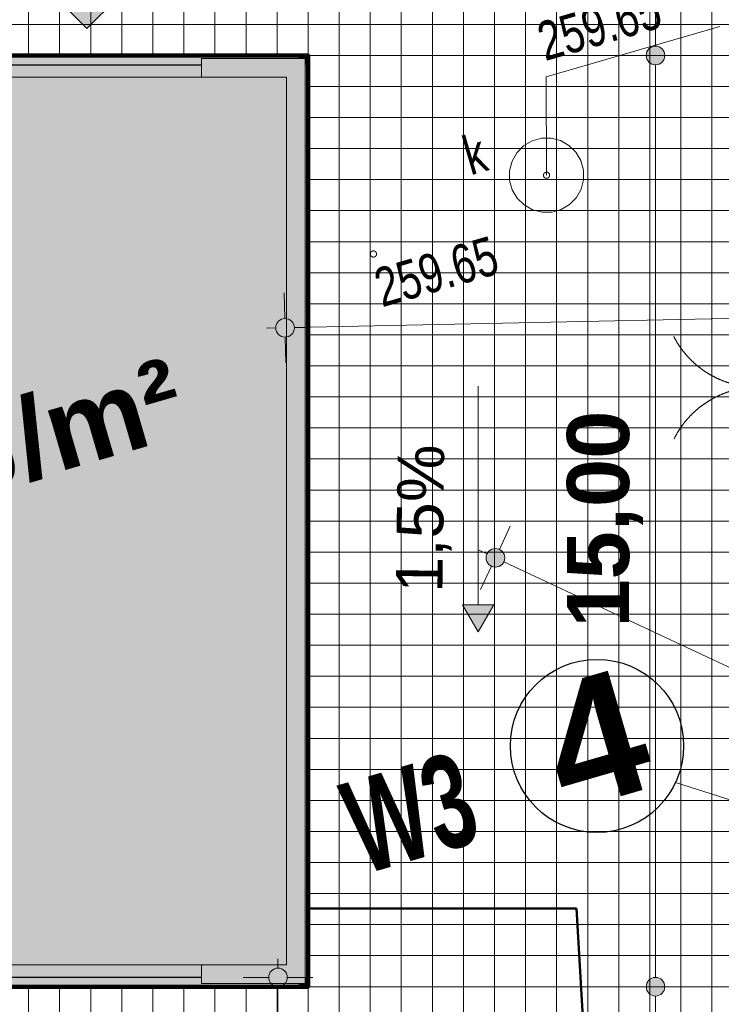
# Model space of a CAD drawing. Header units: millimetres. Extents: x -105537 to 923666, y -162842 to 175608.
# Tile 18 of 41: x 31858 to 43150, y -283 to 15576. Entities that reach past the tile are written whole.
import ezdxf
from ezdxf.xclip import XClip

# ---------------------------------------------------------------- set-up
doc = ezdxf.new("R2010")
doc.units = ezdxf.units.MM
doc.header["$MEASUREMENT"] = 0
doc.header["$XCLIPFRAME"] = 0
doc.linetypes.add('Przerywana', pattern=[2400, 1200, -1200])
doc.linetypes.add('Wipeout_Contour', pattern=[1000, 0, -1000])
for name, color, linetype in [('A__!REF_RYSUNKI', 7, 'Continuous'), ('Nowe_02-PZT-OBIEKTY', 7, 'Continuous'), ('Nowe_199-Z Wymiary i opisy', 7, 'Continuous'), ('Nowe_A__SCIANY', 7, 'Continuous'), ('Nowe_A__STROPY', 7, 'Continuous'), ('Nowe_A_WYM_SYTUACJA', 7, 'Continuous')]:
    doc.layers.add(name, color=color, linetype=linetype)
for name, color, linetype, lineweight in [('A__!REF_RYSUNKI_Nr_pióra__1', 7, 'Continuous', 13), ('A_INSTAL_ELEKTRYCZNE_Nr_pióra__7', 7, 'Continuous', 13), ('Nowe_01-PZT-WYPEŁNIENIA_Nr_pióra__18', 9, 'Continuous', 13), ('Nowe_01-PZT-WYPEŁNIENIA_Nr_pióra__208', 7, 'Continuous', 100), ('Nowe_02-PZT-OBIEKTY_Nr_pióra__1', 7, 'Continuous', 13), ('Nowe_199-Z Wymiary i opisy_Nr_pióra__1', 7, 'Continuous', 13), ('Nowe_A__SCIANY_Nr_pióra__27', 7, 'Continuous', 25), ('Nowe_A__SCIANY_Nr_pióra__87', 7, 'Continuous', 13), ('Nowe_A__STROPY_Nr_pióra__89', 7, 'Continuous', 13), ('Nowe_A_TER_UZBROJENIE_Nr_pióra__222', 5, 'Continuous', 50), ('Nowe_A_TER_UZBROJENIE_Nr_pióra__7', 7, 'Continuous', 13), ('Nowe_A_WYM_SYTUACJA_Nr_pióra__1', 7, 'Continuous', 13), ('Nowe_A_WYM_SYTUACJA_Nr_pióra__45', 7, 'Continuous', 15), ('Nowe_A_WYM_SYTUACJA_Nr_pióra__85', 7, 'Continuous', 13), ('Wadowice Wałowa mdcp500_2_GES_Rzedna_Nr_pióra__34', 34, 'Continuous', 18), ('Wadowice Wałowa mdcp500_2_GES_UrzadzeniaSiecKanalizacyjna_Nr_pióra__34', 34, 'Continuous', 18), ('Wadowice Wałowa mdcp500_2_OT_Ogrodzenia_Nr_pióra__7', 7, 'Continuous', 18), ('Wadowice Wałowa mdcp500_2_OT_Rzedna_Nr_pióra__7', 7, 'Continuous', 18), ('Wadowice Wałowa mdcp500_3_0_Nr_pióra__1', 7, 'Continuous', 13)]:
    doc.layers.add(name, color=color, linetype=linetype, lineweight=lineweight)
for name, color, linetype, lineweight, true_color in [('Nowe_01-PZT-WYPEŁNIENIA_Nr_pióra__242', 7, 'Continuous', 13, 0xa7a7a7), ('Nowe_01-PZT-WYPEŁNIENIA_Nr_pióra__249', 7, 'Continuous', 13, 0x595959), ('Nowe_02-PZT-OBIEKTY_Nr_pióra__17', 7, 'Continuous', 30, 0xde1212), ('Nowe_03-PZT-LINIE RÓŻNE_Nr_pióra__244', 7, 'Continuous', 13, 0x4e4e4e), ('Nowe_199-Z Wymiary i opisy_Nr_pióra__17', 7, 'Continuous', 30, 0xde1212), ('Nowe_199-Z Wymiary i opisy_Nr_pióra__58', 7, 'Continuous', 20, 0xdf0000), ('Nowe_A__SCIANY_Nr_pióra__174', 7, 'Continuous', 5, 0x6a6a6a)]:
    doc.layers.add(name, color=color, linetype=linetype, lineweight=lineweight, true_color=true_color)
doc.styles.add('STYL_AUTOMATYCZNY_1', font='arial.ttf', dxfattribs={"width": 0.65})
doc.styles.add('STYL_AUTOMATYCZNY_2', font='arial.ttf')
doc.styles.add('STYL_AUTOMATYCZNY_4', font='arial.ttf')
doc.styles.add('STYL_AUTOMATYCZNY_5', font='arial.ttf')
doc.styles.add('STYL_AUTOMATYCZNY_6', font='arial.ttf', dxfattribs={"width": 0.75})
doc.dimstyles.new('STYL_AUTOMATYCZNY__1', dxfattribs={"dimtxt": 1000, "dimasz": 570, "dimexe": 0.18, "dimexo": 0.0625, "dimgap": 0, "dimtad": 1, "dimlfac": 0.001, "dimzin": 0, "dimdsep": 46, "dimtxsty": 'STYL_AUTOMATYCZNY_5', "dimblk": 'ARROWHEAD_11', "dimblk1": 'ARROWHEAD_11', "dimblk2": 'ARROWHEAD_11', "dimcen": 0.09, "dimse1": 1, "dimse2": 1, "dimclrd": 7, "dimclre": 7, "dimclrt": 7, "dimadec": 0, "dimazin": 0, "dimtfac": 1, "dimtdec": 4, "dimtmove": 0, "dimatfit": 3, "dimfxl": 1, "dimtolj": 1, "dimtzin": 0, "dimarcsym": 0})
doc.dimstyles.new('STYL_AUTOMATYCZNY__2', dxfattribs={"dimtxt": 1000, "dimasz": 570, "dimexe": 0.18, "dimexo": 0.0625, "dimgap": 0, "dimtad": 1, "dimtih": 1, "dimtoh": 1, "dimlfac": 0.001, "dimzin": 0, "dimdsep": 46, "dimtxsty": 'STYL_AUTOMATYCZNY_5', "dimblk": 'ARROWHEAD_11', "dimblk1": 'ARROWHEAD_11', "dimblk2": 'ARROWHEAD_11', "dimcen": 0.09, "dimse1": 1, "dimse2": 1, "dimclrd": 7, "dimclre": 7, "dimclrt": 7, "dimadec": 0, "dimazin": 0, "dimtfac": 1, "dimtdec": 4, "dimtmove": 0, "dimatfit": 3, "dimfxl": 1, "dimtolj": 1, "dimtzin": 0, "dimarcsym": 0})
picture_1 = doc.add_image_def('image1.tif', size_in_pixel=(6904, 2168))

# ---------------------------------------------------------------- blocks, each defined once
blk = doc.blocks.new('Rysunek_1_3', base_point=(73226, -6125))
at = {"layer": 'Wadowice Wałowa mdcp500_3_0_Nr_pióra__1', "color": 7, "lineweight": 13}
image = blk.add_image(picture_1, insert=(-79879, -3368), size_in_units=(292228, 91739), rotation=16.24147, dxfattribs=at)
image.set_boundary_path([(-0.5, -0.5), (6903.5, 2167.5)])
blk = doc.blocks.new('Strop_1_1', base_point=(-150, 350))
at = {"layer": 'Nowe_A__STROPY_Nr_pióra__89', "color": 7, "linetype": 'Continuous', "lineweight": 13, "flags": 128}
blk.add_lwpolyline([(-150, 350), (36150, 350), (36150, 14650), (-150, 14650)], close=True, dxfattribs=at)
blk = doc.blocks.new('Strop_2_1', base_point=(-12989, -15343))
at = {"layer": 'Nowe_A__STROPY_Nr_pióra__89', "color": 7, "linetype": 'Continuous', "lineweight": 13, "flags": 128}
blk.add_lwpolyline([(-150, 14650), (36150, 14650), (36150, 350), (-150, 350)], close=True, dxfattribs=at)
blk = doc.blocks.new('Ściana_1_1', base_point=(-350, 150))
at = {"layer": 'Nowe_A__SCIANY_Nr_pióra__174', "linetype": 'Continuous', "lineweight": 5, "true_color": 0x6a6a6a}
for points in [[(36350, 150), (-350, 150), (-350, 0), (36350, 0)], [(36350, 150), (36500, 0), (36500, 150)], [(36350, 0), (36500, 0), (36350, 150)]]:
    blk.add_hatch(color=251, dxfattribs=at).paths.add_polyline_path(points)
at = {"layer": 'Nowe_A__SCIANY_Nr_pióra__27', "color": 7, "linetype": 'Continuous', "lineweight": 25, "flags": 128}
for points in [[(-500, 0), (36500, 0)], [(36350, 150), (5716, 150)], [(36500, 0), (36500, 150)]]:
    blk.add_lwpolyline(points, dxfattribs=at)
blk = doc.blocks.new('Ściana_2_1', base_point=(36350, 150))
at = {"layer": 'Nowe_A__SCIANY_Nr_pióra__174', "linetype": 'Continuous', "lineweight": 5, "true_color": 0x6a6a6a}
for points in [[(36350, 14850), (36500, 15000), (36350, 15000)], [(36350, 14850), (36500, 14850), (36500, 15000)], [(36350, 14850), (36350, 150), (36500, 150), (36500, 14850)]]:
    blk.add_hatch(color=251, dxfattribs=at).paths.add_polyline_path(points)
at = {"layer": 'Nowe_A__SCIANY_Nr_pióra__27', "color": 7, "linetype": 'Continuous', "lineweight": 25, "flags": 128}
for points in [[(36500, 15000), (36350, 15000)], [(36500, 150), (36500, 15000)], [(36350, 14850), (36350, 150)]]:
    blk.add_lwpolyline(points, dxfattribs=at)
blk = doc.blocks.new('Ściana_3_1', base_point=(36350, 14850))
at = {"layer": 'Nowe_A__SCIANY_Nr_pióra__174', "linetype": 'Continuous', "lineweight": 5, "true_color": 0x6a6a6a}
blk.add_hatch(color=251, dxfattribs=at).paths.add_polyline_path([(-350, 14850), (36350, 14850), (36350, 15000), (-350, 15000)])
at = {"layer": 'Nowe_A__SCIANY_Nr_pióra__27', "color": 7, "linetype": 'Continuous', "lineweight": 25, "flags": 128}
for points in [[(36350, 15000), (-500, 15000)], [(5716, 14850), (36350, 14850)]]:
    blk.add_lwpolyline(points, dxfattribs=at)
blk = doc.blocks.new('Ściana_6_1', base_point=(36350, 150))
at = {"color": 254, "linetype": 'Wipeout_Contour', "lineweight": 0, "ltscale": 117968.010676}
blk.add_wipeout([(36350, 14850), (36450, 14950), (36350, 14950)], dxfattribs=at).dxf.layer = 'Nowe_A__SCIANY'
at = {"color": 254, "linetype": 'Wipeout_Contour', "lineweight": 0, "ltscale": 109150.876112}
blk.add_wipeout([(36350, 150), (36350, 50), (36450, 50)], dxfattribs=at).dxf.layer = 'Nowe_A__SCIANY'
at = {"color": 254, "linetype": 'Wipeout_Contour', "lineweight": 0, "ltscale": 117353.949265}
blk.add_wipeout([(36150, 14650), (36350, 14850), (36150, 14850)], dxfattribs=at).dxf.layer = 'Nowe_A__SCIANY'
at = {"color": 254, "linetype": 'Wipeout_Contour', "lineweight": 0, "ltscale": 108652.810116}
blk.add_wipeout([(36150, 150), (36350, 150), (36150, 350)], dxfattribs=at).dxf.layer = 'Nowe_A__SCIANY'
at = {"color": 254, "linetype": 'Wipeout_Contour', "lineweight": 0, "ltscale": 109250.153115}
blk.add_wipeout([(36350, 150), (36450, 50), (36450, 150)], dxfattribs=at).dxf.layer = 'Nowe_A__SCIANY'
at = {"layer": 'Nowe_A__SCIANY_Nr_pióra__87', "color": 7, "linetype": 'Continuous', "lineweight": 13, "flags": 128}
blk.add_lwpolyline([(36450, 50), (36350, 50)], dxfattribs=at)
at = {"color": 254, "linetype": 'Wipeout_Contour', "lineweight": 0, "ltscale": 151425.803084}
blk.add_wipeout([(36350, 14850), (36350, 150), (36450, 150), (36450, 14850)], dxfattribs=at).dxf.layer = 'Nowe_A__SCIANY'
at = {"color": 254, "linetype": 'Wipeout_Contour', "lineweight": 0, "ltscale": 118021.369819}
blk.add_wipeout([(36350, 14850), (36450, 14850), (36450, 14950)], dxfattribs=at).dxf.layer = 'Nowe_A__SCIANY'
at = {"color": 254, "linetype": 'Wipeout_Contour', "lineweight": 0, "ltscale": 108853.190798}
blk.add_wipeout([(36150, 350), (36350, 150), (36350, 350)], dxfattribs=at).dxf.layer = 'Nowe_A__SCIANY'
at = {"layer": 'Nowe_A__SCIANY_Nr_pióra__87', "color": 7, "linetype": 'Continuous', "lineweight": 13, "flags": 128}
for points in [[(36450, 14950), (36350, 14950)], [(36450, 50), (36450, 14950)]]:
    blk.add_lwpolyline(points, dxfattribs=at)
at = {"color": 254, "linetype": 'Wipeout_Contour', "lineweight": 0, "ltscale": 150700.144461}
blk.add_wipeout([(36150, 14650), (36150, 350), (36350, 350), (36350, 14650)], dxfattribs=at).dxf.layer = 'Nowe_A__SCIANY'
at = {"color": 254, "linetype": 'Wipeout_Contour', "lineweight": 0, "ltscale": 117462.518841}
blk.add_wipeout([(36150, 14650), (36350, 14650), (36350, 14850)], dxfattribs=at).dxf.layer = 'Nowe_A__SCIANY'
at = {"layer": 'Nowe_A__SCIANY_Nr_pióra__87', "color": 7, "linetype": 'Continuous', "lineweight": 13, "flags": 128}
blk.add_lwpolyline([(36150, 14650), (36150, 350)], dxfattribs=at)
blk = doc.blocks.new('Ściana_7_1', base_point=(36350, 14850))
at = {"color": 254, "linetype": 'Wipeout_Contour', "lineweight": 0, "ltscale": 154250.13525}
blk.add_wipeout([(36350, 14950), (34783, 14950), (34783, 14850), (36350, 14850)], dxfattribs=at).dxf.layer = 'Nowe_A__SCIANY'
at = {"layer": 'Nowe_A__SCIANY_Nr_pióra__87', "color": 7, "linetype": 'Continuous', "lineweight": 13, "flags": 128}
blk.add_lwpolyline([(36350, 14950), (34783, 14950)], dxfattribs=at)
at = {"color": 254, "linetype": 'Wipeout_Contour', "lineweight": 0, "ltscale": 153649.048333}
blk.add_wipeout([(36150, 14850), (34783, 14850), (34783, 14650), (36150, 14650)], dxfattribs=at).dxf.layer = 'Nowe_A__SCIANY'
at = {"layer": 'Nowe_A__SCIANY_Nr_pióra__87', "color": 7, "linetype": 'Continuous', "lineweight": 13, "flags": 128}
for points in [[(34783, 14950), (34783, 14850)], [(34783, 14850), (34783, 14650)], [(34783, 14650), (36150, 14650)]]:
    blk.add_lwpolyline(points, dxfattribs=at)
blk = doc.blocks.new('Ściana_14_1', base_point=(34783, 150))
at = {"color": 254, "linetype": 'Wipeout_Contour', "lineweight": 0, "ltscale": 142266.115063}
blk.add_wipeout([(36350, 150), (34783, 150), (34783, 50), (36350, 50)], dxfattribs=at).dxf.layer = 'Nowe_A__SCIANY'
at = {"layer": 'Nowe_A__SCIANY_Nr_pióra__87', "color": 7, "linetype": 'Continuous', "lineweight": 13, "flags": 128}
blk.add_lwpolyline([(34783, 50), (36350, 50)], dxfattribs=at)
at = {"color": 254, "linetype": 'Wipeout_Contour', "lineweight": 0, "ltscale": 141869.501448}
blk.add_wipeout([(36150, 350), (34783, 350), (34783, 150), (36150, 150)], dxfattribs=at).dxf.layer = 'Nowe_A__SCIANY'
at = {"layer": 'Nowe_A__SCIANY_Nr_pióra__87', "color": 7, "linetype": 'Continuous', "lineweight": 13, "flags": 128}
for points in [[(36150, 350), (34783, 350)], [(34783, 150), (34783, 350)], [(34783, 50), (34783, 150)]]:
    blk.add_lwpolyline(points, dxfattribs=at)
blk = doc.blocks.new('Symbol wejścia 27[10]_1', base_point=(32041, 16335))
at = {"layer": 'Nowe_02-PZT-OBIEKTY_Nr_pióra__17', "linetype": 'Continuous', "lineweight": 30, "true_color": 0xde1212}
blk.add_hatch(color=12, dxfattribs=at).paths.add_polyline_path([(32041, 16335), (32941, 15435), (33841, 16335)])
at = {"layer": 'Nowe_02-PZT-OBIEKTY_Nr_pióra__1', "color": 7, "linetype": 'Continuous', "lineweight": 13}
for p, q in [((32041, 16335), (33841, 16335)), ((32041, 16335), (32941, 15435)), ((33841, 16335), (32941, 15435))]:
    blk.add_line(p, q, dxfattribs=at)
blk = doc.blocks.new('Linia_9_1', base_point=(39237, 5718))
at = {"layer": 'Nowe_199-Z Wymiary i opisy', "linetype": 'Continuous', "lineweight": 0, "true_color": 0x000000}
blk.add_hatch(color=18, dxfattribs=at).paths.add_polyline_path([(39237, 5718), (39487, 6151), (38987, 6151)])
at = {"layer": 'Nowe_199-Z Wymiary i opisy_Nr_pióra__1', "color": 7, "linetype": 'Continuous', "lineweight": 13}
for p, q in [((39237, 6151), (39237, 9673)), ((38987, 6151), (39487, 6151)), ((39237, 5718), (38987, 6151)), ((39237, 5718), (39487, 6151))]:
    blk.add_line(p, q, dxfattribs=at)
blk = doc.blocks.new('Polilinia_5_1', base_point=(44326, 2682))
at = {"layer": 'A__!REF_RYSUNKI', "linetype": 'Continuous', "lineweight": 0, "true_color": 0x000000}
blk.add_hatch(color=18, dxfattribs=at).paths.add_polyline_path([(44326, 2682), (43989, 3052), (43838, 2575)])
at = {"layer": 'A__!REF_RYSUNKI_Nr_pióra__1', "color": 7, "linetype": 'Continuous', "lineweight": 13}
for p, q in [((43838, 2575), (43989, 3052)), ((44326, 2682), (43989, 3052)), ((44326, 2682), (43838, 2575))]:
    blk.add_line(p, q, dxfattribs=at)
at = {"layer": 'A__!REF_RYSUNKI_Nr_pióra__1', "color": 7, "linetype": 'Continuous', "lineweight": 13, "flags": 128}
blk.add_lwpolyline([(43914, 2813), (42413, 3289)], dxfattribs=at)
blk = doc.blocks.new('*D83')
at = {"layer": 'Nowe_A_WYM_SYTUACJA_Nr_pióra__45', "linetype": 'Continuous', "lineweight": 15}
for points in [[(39365, 6908), (39376, 6850), (39409, 6802), (39457, 6769), (39515, 6758), (39572, 6769), (39621, 6802), (39653, 6850), (39665, 6908), (39653, 6965), (39621, 7014), (39572, 7046), (39515, 7058), (39457, 7046), (39409, 7014), (39376, 6965)], [(181743, -59771), (181754, -59829), (181787, -59877), (181835, -59910), (181893, -59921), (181950, -59910), (181999, -59877), (182031, -59829), (182043, -59771), (182031, -59714), (181999, -59665), (181950, -59633), (181893, -59621), (181835, -59633), (181787, -59665), (181754, -59714)]]:
    blk.add_hatch(color=7, dxfattribs=at).paths.add_polyline_path(points)
at = {"layer": 'Nowe_A_WYM_SYTUACJA_Nr_pióra__45', "color": 7, "linetype": 'Continuous', "lineweight": 15}
for centre in [(39515, 6908), (181893, -59771)]:
    blk.add_circle(centre, 150, dxfattribs=at)
at = {"layer": 'Nowe_A_WYM_SYTUACJA_Nr_pióra__85', "color": 7, "linetype": 'Continuous', "lineweight": 13}
for p, q in [((39578, 7044), (39753, 7417)), ((39243, 7035), (39379, 6971)), ((39651, 6844), (181757, -59708)), ((39276, 6398), (39451, 6772)), ((181956, -59635), (182131, -59262)), ((181654, -60281), (181829, -59907)), ((182029, -59835), (182164, -59899))]:
    blk.add_line(p, q, dxfattribs=at)
at = {"layer": 'Nowe_A_WYM_SYTUACJA_Nr_pióra__1', "color": 7, "lineweight": 13, "insert": (108889, -25361), "char_height": 1000, "attachment_point": 7, "rotation": 334.9052, "style": 'STYL_AUTOMATYCZNY_5'}
blk.add_mtext('\\A1;{\\pql;\\fArial|b1|i0|c238|p0;\\W1.000000;157,22}', dxfattribs=at)
blk = doc.blocks.new('ARROWHEAD_11')
at = {"color": 0, "linetype": 'Continuous', "lineweight": 0}
blk.add_line((0, 0), (-1, 0), dxfattribs=at)
at = {"color": 0, "linetype": 'Continuous', "lineweight": 0, "const_width": 0.25, "flags": 128}
blk.add_lwpolyline([(-0.125, 0, 1), (0.125, 0, 1)], format="xyb", close=True, dxfattribs=at)
blk = doc.blocks.new('*D85')
at = {"layer": 'Nowe_A_WYM_SYTUACJA_Nr_pióra__45', "linetype": 'Continuous', "lineweight": 15}
for points in [[(-650, 20893), (-639, 20836), (-606, 20787), (-557, 20754), (-500, 20743), (-443, 20754), (-394, 20787), (-361, 20836), (-350, 20893), (-361, 20950), (-394, 20999), (-443, 21031), (-500, 21043), (-557, 21031), (-606, 20999), (-639, 20950)], [(36350, 20893), (36361, 20836), (36394, 20787), (36443, 20754), (36500, 20743), (36557, 20754), (36606, 20787), (36639, 20836), (36650, 20893), (36639, 20950), (36606, 20999), (36557, 21031), (36500, 21043), (36443, 21031), (36394, 20999), (36361, 20950)]]:
    blk.add_hatch(color=7, dxfattribs=at).paths.add_polyline_path(points)
at = {"layer": 'Nowe_A_WYM_SYTUACJA_Nr_pióra__45', "color": 7, "linetype": 'Continuous', "lineweight": 15}
blk.add_circle((36500, 20893), 150, dxfattribs=at)
at = {"layer": 'Nowe_A_WYM_SYTUACJA_Nr_pióra__85', "color": 7, "linetype": 'Continuous', "lineweight": 13}
for p, q in [((36500, 21043), (36500, 21455)), ((-350, 20893), (36350, 20893)), ((36500, 20330), (36500, 20743))]:
    blk.add_line(p, q, dxfattribs=at)
at = {"layer": 'Nowe_A_WYM_SYTUACJA_Nr_pióra__1', "color": 7, "lineweight": 13, "insert": (16284, 21093), "char_height": 1000, "attachment_point": 7, "style": 'STYL_AUTOMATYCZNY_5'}
blk.add_mtext('\\A1;{\\pql;\\fArial|b1|i0|c238|p0;\\W1.000000;37,00}', dxfattribs=at)
blk = doc.blocks.new('*D86')
at = {"layer": 'Nowe_A_WYM_SYTUACJA_Nr_pióra__45', "linetype": 'Continuous', "lineweight": 15}
for points in [[(36350, 20893), (36361, 20836), (36394, 20787), (36443, 20754), (36500, 20743), (36557, 20754), (36606, 20787), (36639, 20836), (36650, 20893), (36639, 20950), (36606, 20999), (36557, 21031), (36500, 21043), (36443, 21031), (36394, 20999), (36361, 20950)], [(43782, 20893), (43793, 20836), (43826, 20787), (43874, 20754), (43932, 20743), (43989, 20754), (44038, 20787), (44070, 20836), (44082, 20893), (44070, 20950), (44038, 20999), (43989, 21031), (43932, 21043), (43874, 21031), (43826, 20999), (43793, 20950)]]:
    blk.add_hatch(color=7, dxfattribs=at).paths.add_polyline_path(points)
at = {"layer": 'Nowe_A_WYM_SYTUACJA_Nr_pióra__45', "color": 7, "linetype": 'Continuous', "lineweight": 15}
blk.add_circle((43932, 20893), 150, dxfattribs=at)
at = {"layer": 'Nowe_A_WYM_SYTUACJA_Nr_pióra__85', "color": 7, "linetype": 'Continuous', "lineweight": 13}
for p, q in [((36500, 21043), (36500, 21455)), ((43932, 21043), (43932, 21455)), ((36650, 20893), (43782, 20893)), ((44082, 20893), (44232, 20893)), ((43932, 20330), (43932, 20743))]:
    blk.add_line(p, q, dxfattribs=at)
at = {"layer": 'Nowe_A_WYM_SYTUACJA_Nr_pióra__1', "color": 7, "lineweight": 13, "insert": (38881, 21093), "char_height": 1000, "attachment_point": 7, "style": 'STYL_AUTOMATYCZNY_5'}
blk.add_mtext('\\A1;{\\pql;\\fArial|b1|i0|c238|p0;\\W1.000000;7,43}', dxfattribs=at)
blk = doc.blocks.new('*D87')
at = {"layer": 'Nowe_A_WYM_SYTUACJA_Nr_pióra__45', "linetype": 'Continuous', "lineweight": 15}
for points in [[(58306, 11085), (58318, 11027), (58350, 10979), (58399, 10946), (58456, 10935), (58513, 10946), (58562, 10979), (58595, 11027), (58606, 11085), (58595, 11142), (58562, 11191), (58513, 11223), (58456, 11235), (58399, 11223), (58350, 11191), (58318, 11142)], [(35979, 10613), (35990, 10556), (36023, 10507), (36072, 10475), (36129, 10463), (36186, 10475), (36235, 10507), (36268, 10556), (36279, 10613), (36268, 10671), (36235, 10719), (36186, 10752), (36129, 10763), (36072, 10752), (36023, 10719), (35990, 10671)]]:
    blk.add_hatch(color=7, dxfattribs=at).paths.add_polyline_path(points)
at = {"layer": 'Nowe_A_WYM_SYTUACJA_Nr_pióra__45', "color": 7, "linetype": 'Continuous', "lineweight": 15}
for centre in [(58456, 11085), (36129, 10613)]:
    blk.add_circle(centre, 150, dxfattribs=at)
at = {"layer": 'Nowe_A_WYM_SYTUACJA_Nr_pióra__85', "color": 7, "linetype": 'Continuous', "lineweight": 13}
for p, q in [((58444, 11647), (58453, 11235)), ((36117, 11176), (36126, 10763)), ((58306, 11082), (36279, 10616)), ((58756, 11091), (58606, 11088)), ((58459, 10935), (58468, 10522)), ((35979, 10610), (35829, 10607)), ((36132, 10463), (36141, 10051))]:
    blk.add_line(p, q, dxfattribs=at)
at = {"layer": 'Nowe_A_WYM_SYTUACJA_Nr_pióra__1', "color": 7, "lineweight": 13, "insert": (45573, 11013), "char_height": 1000, "attachment_point": 7, "rotation": 1.2099, "style": 'STYL_AUTOMATYCZNY_5'}
blk.add_mtext('\\A1;{\\pql;\\fArial|b1|i0|c238|p0;\\W1.000000;22,33}', dxfattribs=at)
blk = doc.blocks.new('*D89')
at = {"layer": 'Nowe_A_WYM_SYTUACJA_Nr_pióra__45', "linetype": 'Continuous', "lineweight": 15}
for points in [[(33743, -1254), (33755, -1311), (33787, -1360), (33836, -1392), (33893, -1404), (33951, -1392), (33999, -1360), (34032, -1311), (34043, -1254), (34032, -1196), (33999, -1148), (33951, -1115), (33893, -1104), (33836, -1115), (33787, -1148), (33755, -1196)], [(41882, -15499), (41894, -15556), (41926, -15605), (41975, -15637), (42032, -15649), (42090, -15637), (42138, -15605), (42171, -15556), (42182, -15499), (42171, -15441), (42138, -15393), (42090, -15360), (42032, -15349), (41975, -15360), (41926, -15393), (41894, -15441)]]:
    blk.add_hatch(color=7, dxfattribs=at).paths.add_polyline_path(points)
at = {"layer": 'Nowe_A_WYM_SYTUACJA_Nr_pióra__45', "color": 7, "linetype": 'Continuous', "lineweight": 15}
for centre in [(33893, -1254), (42032, -15499)]:
    blk.add_circle(centre, 150, dxfattribs=at)
at = {"layer": 'Nowe_A_WYM_SYTUACJA_Nr_pióra__85', "color": 7, "linetype": 'Continuous', "lineweight": 13}
for p, q in [((33744, -993), (33819, -1124)), ((34023, -1179), (34382, -975)), ((33405, -1533), (33763, -1328)), ((33968, -1384), (41958, -15368)), ((42163, -15424), (42521, -15220)), ((41544, -15778), (41902, -15573)), ((42107, -15629), (42181, -15759))]:
    blk.add_line(p, q, dxfattribs=at)
at = {"layer": 'Nowe_A_WYM_SYTUACJA_Nr_pióra__1', "color": 7, "lineweight": 13, "insert": (37285, -6787), "char_height": 1000, "attachment_point": 7, "rotation": 299.7424, "style": 'STYL_AUTOMATYCZNY_5'}
blk.add_mtext('\\A1;{\\pql;\\fArial|b1|i0|c238|p0;\\W1.000000;16,41}', dxfattribs=at)
blk = doc.blocks.new('Rysunek_3_2', base_point=(-5551989123, -7375062639))
at = {"layer": 'Wadowice Wałowa mdcp500_2_GES_Rzedna_Nr_pióra__34', "color": 34, "linetype": 'Continuous', "lineweight": 18, "flags": 128}
blk.add_lwpolyline([(40338, 13071), (40332, 14655), (43126, 15469)], dxfattribs=at)
at = {"layer": 'Wadowice Wałowa mdcp500_2_GES_Rzedna_Nr_pióra__34', "color": 34, "linetype": 'Continuous', "lineweight": 18}
blk.add_circle((40338, 13071), 50, dxfattribs=at)
at = {"layer": 'Wadowice Wałowa mdcp500_2_GES_UrzadzeniaSiecKanalizacyjna_Nr_pióra__34', "color": 34, "linetype": 'Continuous', "lineweight": 18, "flags": 128}
blk.add_lwpolyline([(39978, 12592), (39866, 12702), (39786, 12837), (39744, 12988), (39743, 13144), (39782, 13296), (39859, 13432), (39969, 13544), (40104, 13624), (40255, 13666), (40411, 13667), (40563, 13628), (40699, 13551), (40811, 13441), (40891, 13306), (40933, 13155), (40934, 12999), (40895, 12847), (40818, 12711), (40708, 12599), (40573, 12519), (40422, 12477), (40266, 12476), (40114, 12515)], close=True, dxfattribs=at)
at = {"layer": 'Wadowice Wałowa mdcp500_2_OT_Ogrodzenia_Nr_pióra__7', "color": 7, "linetype": 'Continuous', "lineweight": 18}
for centre, start, end in [((43721, 11158), 207.0091, 270.2697), ((43735, 8158), 90.2697, 153.5302)]:
    blk.add_arc(centre, 1500, start, end, dxfattribs=at)
at = {"layer": 'Wadowice Wałowa mdcp500_2_OT_Rzedna_Nr_pióra__7', "color": 7, "linetype": 'Continuous', "lineweight": 18}
blk.add_circle((37552, 11802), 50, dxfattribs=at)
at = {"layer": 'Wadowice Wałowa mdcp500_2_GES_Rzedna_Nr_pióra__34', "color": 34, "linetype": 'Continuous', "lineweight": 18, "insert": (40317, 14899), "char_height": 625, "attachment_point": 7, "rotation": 16.2415, "style": 'STYL_AUTOMATYCZNY_6'}
blk.add_mtext('\\A1;{\\pql;\\fArial|b0|i0|c238|p0;\\W0.750000;259.65}', dxfattribs=at)
at = {"layer": 'Wadowice Wałowa mdcp500_2_GES_UrzadzeniaSiecKanalizacyjna_Nr_pióra__34', "color": 34, "linetype": 'Continuous', "lineweight": 18, "insert": (39026, 13366), "char_height": 625, "attachment_point": 4, "rotation": 16.2415, "style": 'STYL_AUTOMATYCZNY_6'}
blk.add_mtext('\\A1;{\\pql;\\fArial|b0|i0|c238|p0;\\W0.750000;k}', dxfattribs=at)
at = {"layer": 'Wadowice Wałowa mdcp500_2_OT_Rzedna_Nr_pióra__7', "color": 7, "linetype": 'Continuous', "lineweight": 18, "insert": (37692, 10933), "char_height": 625, "attachment_point": 7, "rotation": 16.2415, "style": 'STYL_AUTOMATYCZNY_6'}
blk.add_mtext('\\A1;{\\pql;\\fArial|b0|i0|c238|p0;\\W0.750000;259.65}', dxfattribs=at)
blk = doc.blocks.new('*D98')
at = {"layer": 'Nowe_A_WYM_SYTUACJA_Nr_pióra__45', "linetype": 'Continuous', "lineweight": 15}
for points in [[(41941, 0), (41952, -57), (41985, -106), (42033, -139), (42091, -150), (42148, -139), (42197, -106), (42229, -57), (42241, 0), (42229, 57), (42197, 106), (42148, 139), (42091, 150), (42033, 139), (41985, 106), (41952, 57)], [(41941, -15946), (41952, -16003), (41985, -16052), (42033, -16084), (42091, -16096), (42148, -16084), (42197, -16052), (42229, -16003), (42241, -15946), (42229, -15888), (42197, -15839), (42148, -15807), (42091, -15796), (42033, -15807), (41985, -15839), (41952, -15888)]]:
    blk.add_hatch(color=7, dxfattribs=at).paths.add_polyline_path(points)
at = {"layer": 'Nowe_A_WYM_SYTUACJA_Nr_pióra__45', "color": 7, "linetype": 'Continuous', "lineweight": 15}
for centre in [(42091, 0), (42091, -15946)]:
    blk.add_circle(centre, 150, dxfattribs=at)
at = {"layer": 'Nowe_A_WYM_SYTUACJA_Nr_pióra__85', "color": 7, "linetype": 'Continuous', "lineweight": 13}
for p, q in [((42091, -15796), (42091, -150)), ((41941, -15946), (41528, -15946)), ((42653, -15946), (42241, -15946)), ((42091, -16246), (42091, -16096))]:
    blk.add_line(p, q, dxfattribs=at)
at = {"layer": 'Nowe_A_WYM_SYTUACJA_Nr_pióra__1', "color": 7, "lineweight": 13, "insert": (41891, -9689), "char_height": 1000, "attachment_point": 7, "rotation": 90, "style": 'STYL_AUTOMATYCZNY_5'}
blk.add_mtext('\\A1;{\\pql;\\fArial|b1|i0|c238|p0;\\W1.000000;15,95}', dxfattribs=at)
blk = doc.blocks.new('*D99')
at = {"layer": 'Nowe_A_WYM_SYTUACJA_Nr_pióra__45', "linetype": 'Continuous', "lineweight": 15}
for points in [[(41941, 15000), (41952, 14943), (41985, 14894), (42033, 14861), (42091, 14850), (42148, 14861), (42197, 14894), (42229, 14943), (42241, 15000), (42229, 15057), (42197, 15106), (42148, 15139), (42091, 15150), (42033, 15139), (41985, 15106), (41952, 15057)], [(41941, 0), (41952, -57), (41985, -106), (42033, -139), (42091, -150), (42148, -139), (42197, -106), (42229, -57), (42241, 0), (42229, 57), (42197, 106), (42148, 139), (42091, 150), (42033, 139), (41985, 106), (41952, 57)]]:
    blk.add_hatch(color=7, dxfattribs=at).paths.add_polyline_path(points)
at = {"layer": 'Nowe_A_WYM_SYTUACJA_Nr_pióra__85', "color": 7, "linetype": 'Continuous', "lineweight": 13}
for p, q in [((42091, 150), (42091, 14850)), ((41941, 0), (41528, 0)), ((42653, 0), (42241, 0))]:
    blk.add_line(p, q, dxfattribs=at)
at = {"layer": 'Nowe_A_WYM_SYTUACJA_Nr_pióra__1', "color": 7, "lineweight": 13, "insert": (41891, 5784), "char_height": 1000, "attachment_point": 7, "rotation": 90, "style": 'STYL_AUTOMATYCZNY_5'}
blk.add_mtext('\\A1;{\\pql;\\fArial|b1|i0|c238|p0;\\W1.000000;15,00}', dxfattribs=at)
blk = doc.blocks.new('*D100')
at = {"layer": 'Nowe_A_WYM_SYTUACJA_Nr_pióra__45', "linetype": 'Continuous', "lineweight": 15}
for points in [[(41941, 30408), (41952, 30351), (41985, 30302), (42033, 30270), (42091, 30258), (42148, 30270), (42197, 30302), (42229, 30351), (42241, 30408), (42229, 30466), (42197, 30515), (42148, 30547), (42091, 30558), (42033, 30547), (41985, 30515), (41952, 30466)], [(41941, 15000), (41952, 14943), (41985, 14894), (42033, 14861), (42091, 14850), (42148, 14861), (42197, 14894), (42229, 14943), (42241, 15000), (42229, 15057), (42197, 15106), (42148, 15139), (42091, 15150), (42033, 15139), (41985, 15106), (41952, 15057)]]:
    blk.add_hatch(color=7, dxfattribs=at).paths.add_polyline_path(points)
at = {"layer": 'Nowe_A_WYM_SYTUACJA_Nr_pióra__45', "color": 7, "linetype": 'Continuous', "lineweight": 15}
for centre in [(42091, 30408), (42091, 15000)]:
    blk.add_circle(centre, 150, dxfattribs=at)
at = {"layer": 'Nowe_A_WYM_SYTUACJA_Nr_pióra__85', "color": 7, "linetype": 'Continuous', "lineweight": 13}
for p, q in [((42091, 30558), (42091, 30708)), ((41941, 30408), (41528, 30408)), ((42653, 30408), (42241, 30408)), ((42091, 15150), (42091, 30258)), ((41941, 15000), (41528, 15000)), ((42653, 15000), (42241, 15000))]:
    blk.add_line(p, q, dxfattribs=at)
at = {"layer": 'Nowe_A_WYM_SYTUACJA_Nr_pióra__1', "color": 7, "lineweight": 13, "insert": (41891, 20988), "char_height": 1000, "attachment_point": 7, "rotation": 90, "style": 'STYL_AUTOMATYCZNY_5'}
blk.add_mtext('\\A1;{\\pql;\\fArial|b1|i0|c238|p0;\\W1.000000;15,41}', dxfattribs=at)
blk = doc.blocks.new('*D105')
at = {"layer": 'Nowe_A_WYM_SYTUACJA_Nr_pióra__45', "linetype": 'Continuous', "lineweight": 15}
for points in [[(35865, 150), (35876, 93), (35909, 44), (35957, 11), (36015, 0), (36072, 11), (36121, 44), (36153, 93), (36165, 150), (36153, 207), (36121, 256), (36072, 289), (36015, 300), (35957, 289), (35909, 256), (35876, 207)], [(35865, -18649), (35876, -18707), (35909, -18756), (35957, -18788), (36015, -18799), (36072, -18788), (36121, -18756), (36153, -18707), (36165, -18649), (36153, -18592), (36121, -18543), (36072, -18511), (36015, -18499), (35957, -18511), (35909, -18543), (35876, -18592)]]:
    blk.add_hatch(color=7, dxfattribs=at).paths.add_polyline_path(points)
at = {"layer": 'Nowe_A_WYM_SYTUACJA_Nr_pióra__45', "color": 7, "linetype": 'Continuous', "lineweight": 15}
for centre in [(36015, 150), (36015, -18649)]:
    blk.add_circle(centre, 150, dxfattribs=at)
at = {"layer": 'Nowe_A_WYM_SYTUACJA_Nr_pióra__85', "color": 7, "linetype": 'Continuous', "lineweight": 13}
for p, q in [((36015, 300), (36015, 450)), ((35865, 150), (35452, 150)), ((36015, -18499), (36015, 0)), ((36577, 150), (36165, 150)), ((35865, -18649), (35452, -18649)), ((36577, -18649), (36165, -18649)), ((36015, -18949), (36015, -18799))]:
    blk.add_line(p, q, dxfattribs=at)
at = {"layer": 'Nowe_A_WYM_SYTUACJA_Nr_pióra__1', "color": 7, "lineweight": 13, "insert": (35815, -10966), "char_height": 1000, "attachment_point": 7, "rotation": 90, "style": 'STYL_AUTOMATYCZNY_5'}
blk.add_mtext('\\A1;{\\pql;\\fArial|b1|i0|c238|p0;\\W1.000000;18,80}', dxfattribs=at)

msp = doc.modelspace()

# ---------------------------------------------------------------- hatches: boundary and pattern name
at = {"layer": 'Nowe_01-PZT-WYPEŁNIENIA_Nr_pióra__18', "linetype": 'Continuous', "lineweight": 13}
h = msp.add_hatch(dxfattribs=at)
h.set_pattern_fill('Siatka_50x50_0001', color=9, style=0, pattern_type=2)
h.set_pattern_definition([(0, (0, 0), (0, 500), []), (90, (0, 0), (-500, 0), [])])
h.paths.add_polyline_path([(-184.236, -18027.891), (4569.444, -18065.255), (7554.494, -18112.6, -0.500069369), (6389.114, -15934.551, -0.302155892), (7522.379, -15243.133), (26260.529, -15975.15), (44272.183, -15089.744), (72068.868, -13723.331), (57320.046, -8895.707), (57149.339, 6063.549), (56159.937, 6671.073), (56124.967, 9428.206), (51798.798, 10801.337), (48345.188, 13276.629), (44300.68, 15058.952), (44218.786, 15382.962), (44250.893, 16401.486), (43931.658, 16826.273), (43846.655, 30883.501), (13284.423, 30177.497), (13400.043, 19233.058), (13444.763, 15000), (36500, 15000), (36500, 0), (0, 0), (49.07, -14951.184), (276.737, -14960.078, -0.402677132), (1428.612, -16157.229, -0.373220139)])
h.paths.add_polyline_path([(43704.623, -2238.054), (43714.982, -821.629), (43815.663, -8840.491), (43873.089, -13042.11), (43736.422, -3838.389)], flags=0)

# ---------------------------------------------------------------- linework, layer by layer
at = {"layer": 'Nowe_01-PZT-WYPEŁNIENIA_Nr_pióra__249', "color": 251, "linetype": 'Continuous', "lineweight": 13, "true_color": 0x595959, "flags": 128}
msp.add_lwpolyline([(13444.763, 15000), (36500, 15000), (36500, 0), (0, 0)], dxfattribs=at)
at = {"layer": 'Nowe_199-Z Wymiary i opisy_Nr_pióra__17', "color": 12, "linetype": 'Continuous', "lineweight": 30, "true_color": 0xde1212}
msp.add_circle((41149.567, 3878.529), 1393.986, dxfattribs=at)
at = {"layer": 'Nowe_A_TER_UZBROJENIE_Nr_pióra__222', "color": 5, "linetype": 'Continuous', "lineweight": 50}
msp.add_line((41673.312, -13511.783), (40819.419, 1259.653), dxfattribs=at)

# ---------------------------------------------------------------- block references
at = {"layer": 'A__!REF_RYSUNKI', "color": 7, "linetype": 'Continuous', "lineweight": 13}
ref = msp.add_blockref('Rysunek_1_3', (73225.66, -6125.131), dxfattribs=at)
XClip(ref).set_block_clipping_path([(-93517.5507872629, 43450.1606019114), (110816.6640264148, 102975.132325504), (124455.4531805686, 56156.6090716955), (200686.4574784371, 78363.6015689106), (175028.2618212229, 166441.7158685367), (-105536.9572903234, 84709.7516477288)])
msp.add_blockref('Polilinia_5_1', (44326.425, 2682.262), dxfattribs=at)
at = {"layer": 'Nowe_02-PZT-OBIEKTY', "color": 7, "linetype": 'Continuous', "lineweight": 13}
msp.add_blockref('Symbol wejścia 27[10]_1', (32040.739, 16335.185), dxfattribs=at)
at = {"layer": 'Nowe_199-Z Wymiary i opisy', "color": 7, "linetype": 'Continuous', "lineweight": 13}
msp.add_blockref('Linia_9_1', (39237.161, 5717.835), dxfattribs=at)
at = {"layer": 'Nowe_A__SCIANY', "color": 7, "lineweight": 25}
for name, p in [('Ściana_3_1', (36350, 14850)), ('Ściana_2_1', (36350, 150)), ('Ściana_1_1', (-350, 150))]:
    msp.add_blockref(name, p, dxfattribs=at)
at = {"layer": 'Nowe_A__STROPY', "color": 7, "linetype": 'Continuous', "lineweight": 13}
for name, p in [('Strop_2_1', (-12989.279, -15342.714)), ('Strop_1_1', (-150, 350))]:
    msp.add_blockref(name, p, dxfattribs=at)

# ---------------------------------------------------------------- texts
at = {"layer": 'A_INSTAL_ELEKTRYCZNE_Nr_pióra__7', "color": 7, "linetype": 'Continuous', "lineweight": 13, "insert": (40771.739, 4543.498), "char_height": 600, "attachment_point": 7, "style": 'STYL_AUTOMATYCZNY_2'}
msp.add_mtext('\\A1;{\\pql;\\fArial|b1|i0|c238|p0;\\W1.000000; }', dxfattribs=at)
at = {"layer": 'Nowe_199-Z Wymiary i opisy_Nr_pióra__1', "color": 7, "linetype": 'Continuous', "lineweight": 13, "insert": (21289.107, 4641.537), "char_height": 1300, "attachment_point": 7, "rotation": 16.2414656, "style": 'STYL_AUTOMATYCZNY_2'}
msp.add_mtext('\\A1;{\\pql;\\fArial|b1|i0|c238|p0;\\W1.000000;PM Q<500MJ/m²}', dxfattribs=at)
at = {"layer": 'Nowe_199-Z Wymiary i opisy_Nr_pióra__17', "color": 12, "linetype": 'Continuous', "lineweight": 30, "true_color": 0xde1212, "insert": (41397.289, 3028.162), "char_height": 2000, "attachment_point": 8, "rotation": 16.2414656, "style": 'STYL_AUTOMATYCZNY_2'}
msp.add_mtext('\\A1;{\\pqc;\\fArial|b1|i0|c238|p0;\\W1.000000;4}', dxfattribs=at)
at = {"layer": 'Nowe_199-Z Wymiary i opisy_Nr_pióra__58', "color": 12, "linetype": 'Continuous', "lineweight": 20, "true_color": 0xdf0000, "insert": (37926.953, 7546.634), "char_height": 750, "attachment_point": 2, "rotation": 89.2303005, "style": 'STYL_AUTOMATYCZNY_4'}
msp.add_mtext('\\A1;{\\pqc;\\fArial|b0|i0|c238|p0;\\W1.000000;1,5\\fArial|b0|i0|c238|p0;\\W1.000000;%}', dxfattribs=at)
at = {"layer": 'Nowe_A_TER_UZBROJENIE_Nr_pióra__7', "color": 7, "linetype": 'Continuous', "lineweight": 13, "insert": (37378.788, 1773.561), "char_height": 1500, "attachment_point": 7, "rotation": 16.2414656, "style": 'STYL_AUTOMATYCZNY_1'}
msp.add_mtext('\\A1;{\\pql;\\fArial|b1|i0|c238|p0;\\W0.650000;W3}', dxfattribs=at)

# ---------------------------------------------------------------- next in the draw order: block references
at = {"layer": 'Nowe_A__SCIANY', "color": 7, "lineweight": 25}
msp.add_blockref('Ściana_6_1', (36350, 150), dxfattribs=at)

# ---------------------------------------------------------------- next in the draw order: linework, layer by layer
at = {"layer": 'Nowe_A_TER_UZBROJENIE_Nr_pióra__222', "color": 5, "linetype": 'Continuous', "lineweight": 50}
msp.add_line((40819.419, 1259.653), (36500, 1259.653), dxfattribs=at)

# ---------------------------------------------------------------- next in the draw order: block references
at = {"layer": 'Nowe_A__SCIANY', "color": 7, "lineweight": 25}
for name, p in [('Ściana_7_1', (36350, 14850)), ('Ściana_14_1', (34782.706, 150))]:
    msp.add_blockref(name, p, dxfattribs=at)

# ---------------------------------------------------------------- next in the draw order: dimensions: what is measured, and where the dimension line sits
at = {"layer": 'Nowe_A_WYM_SYTUACJA', "color": 7, "linetype": 'Continuous', "lineweight": 13}
for base, p1, p2, picture, middle in [((42090.759, 30408.461), (36500, 15000), (36953.199, 30408.461), '*D100', (41390.759, 22663.365)), ((42090.759, 15000), (36500, 0), (36500, 15000), '*D99', (41390.759, 7459.135)), ((42090.759, 0), (36635.129, -15945.56), (36500, 0), '*D98', (41390.759, -8013.645))]:
    dim = msp.add_linear_dim(base=base, p1=p1, p2=p2, angle=90, dimstyle='STYL_AUTOMATYCZNY__1', dxfattribs=at)
    dim.commit()
    dim.dimension.update_dxf_attribs({"geometry": picture, "text_midpoint": middle, "dimtype": 160, "text_rotation": 90})

# ---------------------------------------------------------------- next in the draw order: hatches: boundary and pattern name
at = {"layer": 'Nowe_01-PZT-WYPEŁNIENIA_Nr_pióra__242', "linetype": 'Continuous', "lineweight": 0, "true_color": 0x535353}
msp.add_hatch(color=251, dxfattribs=at).paths.add_polyline_path([(-500, 15000), (36500, 15000), (36500, 0), (-500, 0)])

# ---------------------------------------------------------------- next in the draw order: linework, layer by layer
at = {"layer": 'Nowe_01-PZT-WYPEŁNIENIA_Nr_pióra__208', "color": 7, "linetype": 'Continuous', "lineweight": 100, "flags": 128}
msp.add_lwpolyline([(-500, 15000), (36500, 15000), (36500, 0), (-500, 0)], close=True, dxfattribs=at)
at = {"layer": 'Nowe_03-PZT-LINIE RÓŻNE_Nr_pióra__244', "color": 251, "linetype": 'Przerywana', "lineweight": 13, "true_color": 0x4e4e4e}
msp.add_lwpolyline([(-500, 15000), (-500, 0), (36500, 0), (36500, 15000)], close=True, dxfattribs=at)

# ---------------------------------------------------------------- next in the draw order: block references
at = {"layer": 'A__!REF_RYSUNKI', "color": 7, "linetype": 'Continuous', "lineweight": 13}
ref = msp.add_blockref('Rysunek_3_2', (-5551989123.249, -7375062639.407), dxfattribs=at)
XClip(ref).set_block_clipping_path([(-61241.4531575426, -107607.1502755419), (18474.2309784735, -84385.0293576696), (39659.2429552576, -157107.8322890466), (251319.9927157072, -95448.5543467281), (195865.5394707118, 94912.5971797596), (119370.7429366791, 72628.7588867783), (110592.302622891, 102762.9304267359), (-104289.334739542, 40165.3698595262)])

# ---------------------------------------------------------------- next in the draw order: dimensions: what is measured, and where the dimension line sits
at = {"layer": 'Nowe_A_WYM_SYTUACJA', "color": 7, "linetype": 'Continuous', "lineweight": 13}
for base, p1, p2, picture, middle in [((36500, 20892.917), (-500, 15000), (36500, 15000), '*D85', (17959.135, 21592.917)), ((43931.658, 20892.917), (36500, 15000), (43931.658, 16826.273), '*D86', (40175.809, 21592.917))]:
    dim = msp.add_linear_dim(base=base, p1=p1, p2=p2, angle=0, dimstyle='STYL_AUTOMATYCZNY__2', dxfattribs=at)
    dim.commit()
    dim.dimension.update_dxf_attribs({"geometry": picture, "text_midpoint": middle, "dimtype": 160})
for base, p1, p2, angle, picture, middle, turn in [((36129.015, 10613.314), (58680.309, 468.448), (36350, 150), 181.209907, '*D87', (47236.916, 11548.069), 1.209907), ((181892.795, -59771.324), (36350, 150), (178697.338, -66594.492), 334.9051577, '*D83', (110962.915, -25780.164), 334.9051577), ((36014.8, 150), (36632.658, -18649.467), (36350, 150), 90, '*D105', (35314.8, -9290.598), 90), ((42032.265, -15498.7), (36350, 150), (44489.125, -14094.923), 299.7423631, '*D89', (38550.215, -7993.486), 299.7423631)]:
    dim = msp.add_linear_dim(base=base, p1=p1, p2=p2, angle=angle, dimstyle='STYL_AUTOMATYCZNY__1', dxfattribs=at)
    dim.commit()
    dim.dimension.update_dxf_attribs({"geometry": picture, "text_midpoint": middle, "dimtype": 160, "text_rotation": turn})

doc.saveas('drawing.dxf')
